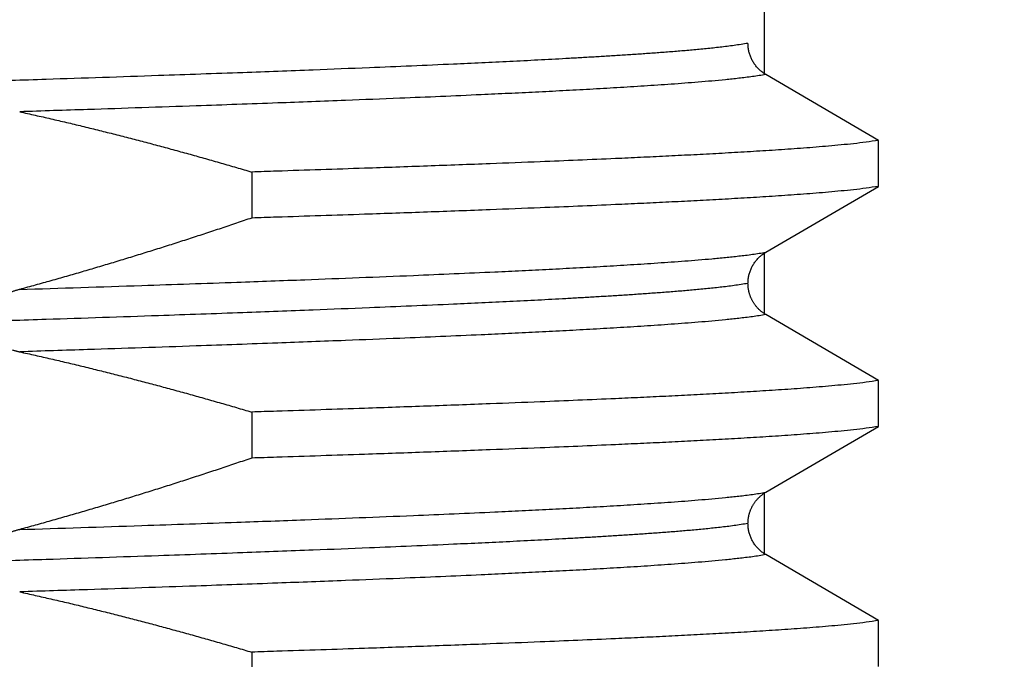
# Model space of a CAD drawing. Header units: millimetres. Extents: x 0 to 594, y 0 to 420.
# Tile 42 of 132: x 175.53 to 179.63, y 246.06 to 248.73. Entities that reach past the tile are written whole.
import ezdxf

# ---------------------------------------------------------------- set-up
doc = ezdxf.new("R2010")
doc.units = ezdxf.units.MM
doc.header["$LTSCALE"] = 0.257233
doc.layers.add('NoLayerName_001', color=7, linetype='Continuous')
doc.styles.get("Standard").update_dxf_attribs({"font": 'txt', "bigfont": 'extfont2'})
doc.dimstyles.get("Standard").update_dxf_attribs({"dimtxt": 2.5, "dimasz": 2.5, "dimexe": 1, "dimexo": 1, "dimtad": 1, "dimdec": 3, "dimzin": 0, "dimdsep": 46, "dimtxsty": 'Standard', "dimcen": 2.5, "dimadec": 3, "dimazin": 0, "dimtfac": 0.75, "dimtdec": 3, "dimtmove": 0, "dimatfit": 3, "dimfxl": 1, "dimarcsym": 0})

# ---------------------------------------------------------------- blocks, each defined once
blk = doc.blocks.new('_OPEN30')
at = {"color": 0, "linetype": 'ByBlock', "lineweight": -2}
for p, q in [((-1, 0.267949), (0, 0)), ((0, 0), (-1, -0.267949)), ((0, 0), (-1, 0))]:
    blk.add_line(p, q, dxfattribs=at)
blk = doc.blocks.new('*D67')
at = {"layer": 'Defpoints', "color": 0}
for p in [(160.6831, 275.3784), (160.6831, 237.7516), (185.6831, 237.7516)]:
    blk.add_point(p, dxfattribs=at)
at = {"layer": 'NoLayerName_001', "color": 0, "linetype": 'Continuous', "lineweight": 13}
for p, q in [((160.6831, 239.1658), (160.6831, 276.7927)), ((185.6831, 239.1658), (185.6831, 276.7927)), ((183.5618, 275.3784), (162.8045, 275.3784))]:
    blk.add_line(p, q, dxfattribs=at)
at = {"layer": 'NoLayerName_001', "color": 0, "lineweight": 13, "xscale": 2.121340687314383, "yscale": 2.121340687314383, "zscale": 2.121340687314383, "rotation": 180}
blk.add_blockref('_OPEN30', (160.6831, 275.3784), dxfattribs=at)
at = {"layer": 'NoLayerName_001', "color": 0, "lineweight": 13, "xscale": 2.121340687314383, "yscale": 2.121340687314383, "zscale": 2.121340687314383}
blk.add_blockref('_OPEN30', (185.6831, 275.3784), dxfattribs=at)
at = {"layer": 'NoLayerName_001', "color": 0, "lineweight": 13, "insert": (173.1831, 279.2676), "char_height": 4.949795, "attachment_point": 5}
blk.add_mtext('\\W0.8000;25', dxfattribs=at)

msp = doc.modelspace()

# ---------------------------------------------------------------- linework, layer by layer
at = {"layer": 'NoLayerName_001', "color": 7, "linetype": 'Continuous', "lineweight": 25}
for p, q in [((178.6331, 251.3516), (178.6331, 248.4967)), ((179.1093, 248.2224), (178.6401, 248.4967)), ((179.1093, 248.0307), (179.1093, 248.2224)), ((176.4997, 248.0906), (176.4997, 247.8989)), ((178.6401, 247.7565), (179.1093, 248.0307)), ((178.6331, 247.7565), (178.6331, 247.4967)), ((179.1093, 247.2224), (178.6401, 247.4967)), ((179.1093, 247.0307), (179.1093, 247.2224)), ((176.4997, 247.0906), (176.4997, 246.8989)), ((178.6401, 246.7565), (179.1093, 247.0307)), ((178.6331, 246.7565), (178.6331, 246.4967)), ((179.1093, 246.2224), (178.6401, 246.4967)), ((179.1093, 246.0307), (179.1093, 246.2224)), ((176.4997, 246.0906), (176.4997, 245.8989))]:
    msp.add_line(p, q, dxfattribs=at)
at = {"layer": 'NoLayerName_001', "color": 8, "linetype": 'Continuous', "lineweight": 25}
for points, knots in [([(178.566, 248.6266), (178.5468, 248.6236), (178.5083, 248.617), (178.4501, 248.6102), (178.3919, 248.604), (178.3337, 248.5985), (178.2753, 248.5935), (178.217, 248.589), (178.1586, 248.5847), (178.1002, 248.5806), (178.0418, 248.5768), (177.9834, 248.5731), (177.9249, 248.5696), (177.8665, 248.5662), (177.7886, 248.5618), (177.6912, 248.5566), (177.5743, 248.5507), (177.4573, 248.5451), (177.3209, 248.5388), (177.165, 248.532), (176.97, 248.5238), (176.7361, 248.5146), (176.4436, 248.5036), (176.0732, 248.4905), (175.7027, 248.478), (175.4491, 248.4699), (175.3516, 248.4668)], [0, 0, 0, 0, 0.058532, 0.117068, 0.175599, 0.234131, 0.292665, 0.351203, 0.40974, 0.468275, 0.526807, 0.585339, 0.643871, 0.702403, 0.760934, 0.877999, 0.995065, 1.11213, 1.229195, 1.404792, 1.580389, 1.814518, 2.10718, 2.458374, 2.926632, 3.219294, 3.219294, 3.219294, 3.219294]), ([(178.6401, 248.4967), (178.6215, 248.4937), (178.5843, 248.4874), (178.5281, 248.4808), (178.4719, 248.4748), (178.4156, 248.4695), (178.3592, 248.4647), (178.3028, 248.4603), (178.2464, 248.4561), (178.19, 248.4522), (178.1335, 248.4484), (178.0771, 248.4448), (178.0206, 248.4414), (177.9641, 248.4381), (177.8888, 248.4338), (177.7947, 248.4288), (177.6817, 248.423), (177.5687, 248.4176), (177.4369, 248.4115), (177.2862, 248.4048), (177.0978, 248.3969), (176.8717, 248.3879), (176.5891, 248.3773), (176.2311, 248.3645), (175.873, 248.3525), (175.628, 248.3447), (175.5338, 248.3416)], [0, 0, 0, 0, 0.056565, 0.113132, 0.169696, 0.22626, 0.282827, 0.339396, 0.395965, 0.452532, 0.509097, 0.565661, 0.622225, 0.678789, 0.735353, 0.848483, 0.961613, 1.074743, 1.187872, 1.357566, 1.52726, 1.753518, 2.036341, 2.375729, 2.828245, 3.111068, 3.111068, 3.111068, 3.111068]), ([(175.5338, 247.6014), (175.7034, 247.607), (176.005, 247.6166), (176.4007, 247.6303), (176.7021, 247.6413), (176.9471, 247.6507), (177.1543, 247.6591), (177.3427, 247.6671), (177.4934, 247.6739), (177.6252, 247.6801), (177.7382, 247.6857), (177.8324, 247.6906), (177.9077, 247.6947), (177.9641, 247.6979), (178.0206, 247.7012), (178.0771, 247.7047), (178.1335, 247.7082), (178.19, 247.712), (178.2464, 247.7159), (178.3028, 247.7201), (178.3592, 247.7245), (178.4156, 247.7293), (178.4719, 247.7347), (178.5281, 247.7407), (178.5843, 247.7472), (178.6215, 247.7536), (178.6401, 247.7565)], [0, 0, 0, 0, 0.509081, 0.905033, 1.187856, 1.414115, 1.640373, 1.810066, 1.97976, 2.09289, 2.20602, 2.31915, 2.375715, 2.432279, 2.488843, 2.545407, 2.601971, 2.658536, 2.715103, 2.771672, 2.828241, 2.884808, 2.941372, 2.997936, 3.054503, 3.111068, 3.111068, 3.111068, 3.111068]), ([(178.566, 247.6266), (178.5468, 247.6236), (178.5083, 247.617), (178.4501, 247.6102), (178.3919, 247.604), (178.3337, 247.5985), (178.2753, 247.5935), (178.217, 247.589), (178.1586, 247.5847), (178.1002, 247.5806), (178.0418, 247.5768), (177.9834, 247.5731), (177.9249, 247.5696), (177.8665, 247.5662), (177.7886, 247.5618), (177.6912, 247.5566), (177.5743, 247.5507), (177.4573, 247.5451), (177.3209, 247.5388), (177.165, 247.532), (176.97, 247.5238), (176.7361, 247.5146), (176.4436, 247.5036), (176.0731, 247.4905), (175.7026, 247.478), (175.4491, 247.4699), (175.3516, 247.4668)], [0, 0, 0, 0, 0.058533, 0.117068, 0.175599, 0.234131, 0.292666, 0.351204, 0.409741, 0.468276, 0.526809, 0.585341, 0.643872, 0.702404, 0.760936, 0.878001, 0.995067, 1.112133, 1.229198, 1.404795, 1.580393, 1.814522, 2.107185, 2.458379, 2.926639, 3.219301, 3.219301, 3.219301, 3.219301]), ([(178.6401, 247.4967), (178.6215, 247.4937), (178.5843, 247.4874), (178.5281, 247.4808), (178.4719, 247.4748), (178.4156, 247.4695), (178.3592, 247.4647), (178.3028, 247.4603), (178.2464, 247.4561), (178.19, 247.4522), (178.1335, 247.4484), (178.0771, 247.4448), (178.0206, 247.4414), (177.9641, 247.4381), (177.8888, 247.4338), (177.7947, 247.4288), (177.6817, 247.423), (177.5687, 247.4176), (177.4369, 247.4115), (177.2862, 247.4048), (177.0978, 247.3969), (176.8717, 247.3879), (176.5891, 247.3773), (176.2311, 247.3645), (175.873, 247.3525), (175.6281, 247.3447), (175.5338, 247.3416)], [0, 0, 0, 0, 0.056564, 0.113132, 0.169695, 0.226259, 0.282825, 0.339394, 0.395963, 0.452529, 0.509094, 0.565658, 0.622222, 0.678786, 0.735349, 0.848478, 0.961608, 1.074737, 1.187866, 1.357559, 1.527252, 1.753509, 2.03633, 2.375716, 2.82823, 3.111051, 3.111051, 3.111051, 3.111051]), ([(175.5338, 246.6014), (175.7034, 246.607), (176.005, 246.6166), (176.4007, 246.6303), (176.7022, 246.6413), (176.9471, 246.6507), (177.1543, 246.6591), (177.3427, 246.6671), (177.4934, 246.6739), (177.6252, 246.6801), (177.7382, 246.6857), (177.8324, 246.6906), (177.9077, 246.6947), (177.9641, 246.6979), (178.0206, 246.7012), (178.0771, 246.7047), (178.1335, 246.7082), (178.19, 246.712), (178.2464, 246.7159), (178.3028, 246.7201), (178.3592, 246.7245), (178.4156, 246.7293), (178.4719, 246.7346), (178.5281, 246.7407), (178.5843, 246.7472), (178.6215, 246.7536), (178.6401, 246.7565)], [0, 0, 0, 0, 0.509078, 0.905028, 1.187849, 1.414107, 1.640364, 1.810056, 1.979749, 2.092878, 2.206008, 2.319137, 2.375701, 2.432265, 2.488829, 2.545392, 2.601956, 2.658521, 2.715088, 2.771656, 2.828225, 2.884792, 2.941356, 2.997919, 3.054486, 3.11105, 3.11105, 3.11105, 3.11105]), ([(178.566, 246.6266), (178.5467, 246.6236), (178.5083, 246.617), (178.4501, 246.6102), (178.3919, 246.604), (178.3336, 246.5985), (178.2753, 246.5935), (178.217, 246.589), (178.1586, 246.5847), (178.1002, 246.5806), (178.0418, 246.5768), (177.9834, 246.5731), (177.9249, 246.5696), (177.8665, 246.5662), (177.7886, 246.5618), (177.6912, 246.5566), (177.5743, 246.5507), (177.4573, 246.5451), (177.3209, 246.5388), (177.165, 246.532), (176.97, 246.5238), (176.7361, 246.5146), (176.4436, 246.5036), (176.0731, 246.4905), (175.7026, 246.478), (175.4491, 246.4699), (175.3516, 246.4668)], [0, 0, 0, 0, 0.058532, 0.117068, 0.175599, 0.23413, 0.292665, 0.351203, 0.40974, 0.468274, 0.526807, 0.585339, 0.643871, 0.702402, 0.760934, 0.877999, 0.995065, 1.11213, 1.229195, 1.404792, 1.580389, 1.814518, 2.10718, 2.458373, 2.926632, 3.219293, 3.219293, 3.219293, 3.219293]), ([(178.6401, 246.4967), (178.6215, 246.4937), (178.5843, 246.4874), (178.5281, 246.4808), (178.4719, 246.4748), (178.4156, 246.4695), (178.3592, 246.4647), (178.3028, 246.4603), (178.2464, 246.4561), (178.19, 246.4522), (178.1335, 246.4484), (178.0771, 246.4448), (178.0206, 246.4414), (177.9641, 246.4381), (177.8888, 246.4338), (177.7947, 246.4288), (177.6817, 246.423), (177.5687, 246.4176), (177.4369, 246.4115), (177.2862, 246.4048), (177.0978, 246.3969), (176.8717, 246.3879), (176.5891, 246.3773), (176.2311, 246.3645), (175.873, 246.3525), (175.6281, 246.3447), (175.5338, 246.3416)], [0, 0, 0, 0, 0.056565, 0.113132, 0.169695, 0.226259, 0.282825, 0.339395, 0.395963, 0.45253, 0.509095, 0.565659, 0.622222, 0.678786, 0.73535, 0.848479, 0.961608, 1.074738, 1.187867, 1.35756, 1.527253, 1.75351, 2.036332, 2.375718, 2.828232, 3.111054, 3.111054, 3.111054, 3.111054])]:
    msp.add_open_spline(points, degree=3, knots=knots, dxfattribs=at)
at = {"layer": 'NoLayerName_001', "color": 7, "linetype": 'Continuous', "lineweight": 25}
for points, knots in [([(178.6401, 248.4967), (178.6379, 248.498), (178.6335, 248.5007), (178.6271, 248.5052), (178.621, 248.51), (178.615, 248.5151), (178.6094, 248.5205), (178.604, 248.5262), (178.599, 248.5322), (178.5942, 248.5385), (178.5898, 248.545), (178.5857, 248.5517), (178.582, 248.5587), (178.5787, 248.5658), (178.5757, 248.5731), (178.5732, 248.5805), (178.571, 248.5881), (178.5692, 248.5957), (178.5678, 248.6034), (178.5668, 248.6111), (178.5661, 248.6189), (178.5661, 248.624), (178.566, 248.6266)], [0, 0, 0, 0, 0.0077532, 0.0155314, 0.0233322, 0.0311523, 0.0389881, 0.046836, 0.0546921, 0.0625532, 0.0704162, 0.0782791, 0.0861408, 0.094001, 0.1018584, 0.1097108, 0.1175555, 0.1253889, 0.1332077, 0.141008, 0.1487865, 0.1565399, 0.1565399, 0.1565399, 0.1565399]), ([(175.5338, 248.3416), (175.5555, 248.3368), (175.5988, 248.3272), (175.6637, 248.3124), (175.7285, 248.2973), (175.7932, 248.2818), (175.8578, 248.2659), (175.9224, 248.2498), (175.9869, 248.2333), (176.0513, 248.2165), (176.1156, 248.1994), (176.1798, 248.182), (176.244, 248.1643), (176.308, 248.1463), (176.372, 248.128), (176.4359, 248.1095), (176.4785, 248.0969), (176.4997, 248.0906)], [0, 0, 0, 0, 0.0665349, 0.1330737, 0.1996163, 0.2661624, 0.3327115, 0.3992632, 0.4658168, 0.5323716, 0.5989268, 0.6654816, 0.732035, 0.7985859, 0.8651332, 0.9316757, 0.9982121, 0.9982121, 0.9982121, 0.9982121]), ([(179.1093, 248.2224), (179.092, 248.2199), (179.0576, 248.2144), (179.0056, 248.2085), (178.9537, 248.2032), (178.9016, 248.1984), (178.8495, 248.194), (178.7974, 248.19), (178.7453, 248.1862), (178.6931, 248.1826), (178.6409, 248.1792), (178.5888, 248.176), (178.5366, 248.1729), (178.4844, 248.1698), (178.4148, 248.166), (178.3278, 248.1614), (178.2234, 248.1561), (178.119, 248.1511), (177.9972, 248.1456), (177.8579, 248.1395), (177.6838, 248.1324), (177.4749, 248.1242), (177.2311, 248.1152), (176.9351, 248.1048), (176.6913, 248.0968), (176.5346, 248.0918), (176.4997, 248.0906)], [0, 0, 0, 0, 0.052271, 0.104543, 0.156813, 0.209084, 0.261357, 0.313631, 0.365904, 0.418176, 0.470446, 0.522717, 0.574987, 0.627258, 0.679528, 0.78407, 0.888612, 0.993154, 1.097695, 1.254507, 1.411319, 1.620402, 1.881755, 2.143109, 2.509004, 2.613545, 2.613545, 2.613545, 2.613545]), ([(179.1093, 248.0307), (179.092, 248.0282), (179.0576, 248.0227), (179.0056, 248.0168), (178.9537, 248.0115), (178.9016, 248.0067), (178.8495, 248.0023), (178.7974, 247.9983), (178.7453, 247.9945), (178.6931, 247.9909), (178.6409, 247.9875), (178.5888, 247.9843), (178.5366, 247.9811), (178.4844, 247.9781), (178.4148, 247.9743), (178.3278, 247.9696), (178.2234, 247.9644), (178.119, 247.9594), (177.9972, 247.9539), (177.8579, 247.9478), (177.6838, 247.9407), (177.4749, 247.9325), (177.2311, 247.9235), (176.9351, 247.9131), (176.6913, 247.9051), (176.5346, 247.9001), (176.4997, 247.8989)], [0, 0, 0, 0, 0.052271, 0.104543, 0.156813, 0.209084, 0.261357, 0.313631, 0.365904, 0.418176, 0.470446, 0.522717, 0.574987, 0.627258, 0.679528, 0.78407, 0.888612, 0.993154, 1.097695, 1.254507, 1.411319, 1.620402, 1.881755, 2.143109, 2.509004, 2.613545, 2.613545, 2.613545, 2.613545]), ([(176.4997, 247.8989), (176.4785, 247.8917), (176.436, 247.8772), (176.3721, 247.8558), (176.3081, 247.8347), (176.244, 247.8137), (176.1799, 247.793), (176.1156, 247.7726), (176.0513, 247.7524), (175.9869, 247.7326), (175.9225, 247.7129), (175.8579, 247.6936), (175.7933, 247.6746), (175.7285, 247.6558), (175.6637, 247.6374), (175.5988, 247.6192), (175.5555, 247.6074), (175.5338, 247.6014)], [0, 0, 0, 0, 0.067383, 0.13477, 0.202162, 0.269556, 0.336952, 0.404349, 0.471747, 0.539144, 0.60654, 0.673934, 0.741327, 0.808717, 0.876104, 0.943489, 1.01087, 1.01087, 1.01087, 1.01087]), ([(178.566, 247.6265), (178.5661, 247.6291), (178.5661, 247.6343), (178.5668, 247.642), (178.5678, 247.6498), (178.5692, 247.6575), (178.571, 247.6651), (178.5732, 247.6726), (178.5757, 247.6801), (178.5787, 247.6873), (178.582, 247.6945), (178.5857, 247.7014), (178.5898, 247.7081), (178.5942, 247.7147), (178.599, 247.7209), (178.604, 247.7269), (178.6094, 247.7326), (178.615, 247.7381), (178.621, 247.7432), (178.6271, 247.748), (178.6335, 247.7525), (178.6379, 247.7551), (178.6401, 247.7565)], [0, 0, 0, 0, 0.0077536, 0.0155322, 0.0233328, 0.0311516, 0.0389849, 0.0468292, 0.0546811, 0.0625377, 0.0703971, 0.0782581, 0.0861205, 0.0939831, 0.101844, 0.1097002, 0.1175482, 0.1253844, 0.1332048, 0.1410059, 0.1487844, 0.1565377, 0.1565377, 0.1565377, 0.1565377]), ([(175.5338, 247.6014), (175.5319, 247.6009), (175.5281, 247.5999), (175.5224, 247.5982), (175.5166, 247.5965), (175.511, 247.5948), (175.5053, 247.5929), (175.4996, 247.5911), (175.494, 247.5891), (175.4884, 247.5871), (175.4828, 247.585), (175.4772, 247.5829), (175.4717, 247.5807), (175.4662, 247.5784), (175.4607, 247.5761), (175.4552, 247.5736), (175.4498, 247.5711), (175.4445, 247.5685), (175.4392, 247.5659), (175.4339, 247.5631), (175.4286, 247.5602), (175.4235, 247.5573), (175.4184, 247.5542), (175.4133, 247.551), (175.4083, 247.5477), (175.4035, 247.5443), (175.3986, 247.5408), (175.3939, 247.5372), (175.3893, 247.5334), (175.3849, 247.5294), (175.3806, 247.5253), (175.3764, 247.521), (175.3724, 247.5166), (175.3687, 247.5119), (175.3652, 247.5071), (175.362, 247.502), (175.3591, 247.4967), (175.3566, 247.4913), (175.3545, 247.4856), (175.3535, 247.4817), (175.353, 247.4798)], [0, 0, 0, 0, 0.0059555, 0.0119115, 0.0178679, 0.0238248, 0.0297821, 0.03574, 0.0416985, 0.0476579, 0.0536184, 0.0595803, 0.0655437, 0.0715079, 0.0774721, 0.0834356, 0.0893981, 0.0953593, 0.1013191, 0.1072776, 0.1132353, 0.1191928, 0.1251506, 0.1311084, 0.1370662, 0.1430246, 0.1489851, 0.1549486, 0.1609128, 0.1668754, 0.1728365, 0.1787977, 0.1847612, 0.1907257, 0.1966927, 0.2026696, 0.2086698, 0.2147024, 0.2207408, 0.2267583, 0.2267583, 0.2267583, 0.2267583]), ([(178.6401, 247.4967), (178.6386, 247.4976), (178.6357, 247.4993), (178.6313, 247.5022), (178.6271, 247.5052), (178.623, 247.5083), (178.619, 247.5116), (178.6151, 247.515), (178.6114, 247.5185), (178.6077, 247.5222), (178.6042, 247.526), (178.6008, 247.5299), (178.5976, 247.534), (178.5945, 247.5381), (178.5916, 247.5424), (178.5887, 247.5467), (178.5861, 247.5511), (178.5836, 247.5557), (178.5813, 247.5603), (178.5791, 247.565), (178.5771, 247.5697), (178.5752, 247.5745), (178.5735, 247.5794), (178.572, 247.5844), (178.5706, 247.5894), (178.5694, 247.5944), (178.5684, 247.5995), (178.5675, 247.6046), (178.5669, 247.6097), (178.5664, 247.6148), (178.5661, 247.62), (178.5661, 247.6234), (178.566, 247.6252)], [0, 0, 0, 0, 0.0051573, 0.01032, 0.0154872, 0.0206578, 0.0258308, 0.0310049, 0.0361792, 0.0413525, 0.0465244, 0.0516951, 0.0568646, 0.0620329, 0.0672001, 0.0723662, 0.0775314, 0.0826958, 0.0878602, 0.0930255, 0.0981922, 0.1033608, 0.1085317, 0.113705, 0.1188809, 0.1240583, 0.1292351, 0.1344097, 0.1395807, 0.1447472, 0.1499087, 0.1550652, 0.1550652, 0.1550652, 0.1550652]), ([(175.5033, 247.3492), (175.505, 247.3487), (175.5083, 247.3478), (175.5134, 247.3465), (175.5185, 247.3452), (175.5236, 247.3439), (175.5287, 247.3427), (175.5321, 247.342), (175.5338, 247.3416)], [0, 0, 0, 0, 0.00524959, 0.0104991, 0.01574832, 0.02099701, 0.02624486, 0.03149156, 0.03149156, 0.03149156, 0.03149156]), ([(175.5338, 247.3416), (175.5555, 247.3368), (175.5988, 247.3272), (175.6637, 247.3124), (175.7285, 247.2973), (175.7932, 247.2818), (175.8578, 247.2659), (175.9224, 247.2498), (175.9869, 247.2333), (176.0513, 247.2165), (176.1156, 247.1994), (176.1798, 247.182), (176.244, 247.1643), (176.308, 247.1463), (176.372, 247.128), (176.4359, 247.1095), (176.4785, 247.0969), (176.4997, 247.0906)], [0, 0, 0, 0, 0.0665344, 0.1330728, 0.199615, 0.2661606, 0.3327093, 0.3992605, 0.4658136, 0.532368, 0.5989228, 0.6654771, 0.7320301, 0.7985806, 0.8651274, 0.9316695, 0.9982054, 0.9982054, 0.9982054, 0.9982054]), ([(179.1093, 247.2224), (179.092, 247.2199), (179.0576, 247.2144), (179.0056, 247.2085), (178.9537, 247.2032), (178.9016, 247.1984), (178.8495, 247.194), (178.7974, 247.19), (178.7453, 247.1862), (178.6931, 247.1826), (178.6409, 247.1792), (178.5888, 247.176), (178.5366, 247.1729), (178.4844, 247.1698), (178.4148, 247.166), (178.3278, 247.1614), (178.2234, 247.1561), (178.119, 247.1511), (177.9972, 247.1456), (177.8579, 247.1395), (177.6838, 247.1324), (177.4749, 247.1242), (177.2311, 247.1152), (176.9351, 247.1048), (176.6913, 247.0968), (176.5346, 247.0918), (176.4997, 247.0906)], [0, 0, 0, 0, 0.052271, 0.104543, 0.156813, 0.209084, 0.261357, 0.313631, 0.365904, 0.418176, 0.470446, 0.522717, 0.574987, 0.627258, 0.679528, 0.78407, 0.888612, 0.993154, 1.097695, 1.254507, 1.411319, 1.620402, 1.881755, 2.143109, 2.509004, 2.613545, 2.613545, 2.613545, 2.613545]), ([(179.1093, 247.0307), (179.092, 247.0282), (179.0576, 247.0227), (179.0056, 247.0168), (178.9537, 247.0115), (178.9016, 247.0067), (178.8495, 247.0023), (178.7974, 246.9983), (178.7453, 246.9945), (178.6931, 246.9909), (178.6409, 246.9875), (178.5888, 246.9843), (178.5366, 246.9811), (178.4844, 246.9781), (178.4148, 246.9743), (178.3278, 246.9696), (178.2234, 246.9644), (178.119, 246.9594), (177.9972, 246.9539), (177.8579, 246.9478), (177.6838, 246.9407), (177.4749, 246.9325), (177.2311, 246.9235), (176.9351, 246.9131), (176.6913, 246.9051), (176.5346, 246.9001), (176.4997, 246.8989)], [0, 0, 0, 0, 0.052271, 0.104543, 0.156813, 0.209084, 0.261357, 0.313631, 0.365904, 0.418176, 0.470446, 0.522717, 0.574987, 0.627258, 0.679528, 0.78407, 0.888612, 0.993154, 1.097695, 1.254507, 1.411319, 1.620402, 1.881755, 2.143109, 2.509004, 2.613545, 2.613545, 2.613545, 2.613545]), ([(176.4997, 246.8989), (176.4785, 246.8917), (176.436, 246.8772), (176.3721, 246.8558), (176.3081, 246.8347), (176.244, 246.8137), (176.1799, 246.793), (176.1157, 246.7726), (176.0513, 246.7524), (175.9869, 246.7326), (175.9225, 246.7129), (175.8579, 246.6936), (175.7933, 246.6746), (175.7285, 246.6558), (175.6637, 246.6374), (175.5988, 246.6192), (175.5555, 246.6074), (175.5338, 246.6014)], [0, 0, 0, 0, 0.067382, 0.134769, 0.20216, 0.269554, 0.336949, 0.404346, 0.471742, 0.539139, 0.606534, 0.673928, 0.74132, 0.808709, 0.876096, 0.94348, 1.010861, 1.010861, 1.010861, 1.010861]), ([(178.566, 246.628), (178.5661, 246.6297), (178.5661, 246.6332), (178.5664, 246.6383), (178.5669, 246.6435), (178.5676, 246.6486), (178.5684, 246.6537), (178.5694, 246.6588), (178.5706, 246.6638), (178.572, 246.6688), (178.5735, 246.6737), (178.5752, 246.6786), (178.5771, 246.6834), (178.5791, 246.6882), (178.5813, 246.6929), (178.5836, 246.6975), (178.5861, 246.702), (178.5887, 246.7065), (178.5916, 246.7108), (178.5945, 246.715), (178.5976, 246.7192), (178.6008, 246.7232), (178.6042, 246.7271), (178.6077, 246.7309), (178.6114, 246.7346), (178.6151, 246.7382), (178.619, 246.7416), (178.623, 246.7449), (178.6271, 246.748), (178.6313, 246.751), (178.6357, 246.7538), (178.6386, 246.7556), (178.6401, 246.7565)], [0, 0, 0, 0, 0.0051566, 0.0103181, 0.0154846, 0.0206556, 0.02583, 0.0310065, 0.0361836, 0.0413592, 0.0465323, 0.051703, 0.0568716, 0.0620384, 0.0672038, 0.0723684, 0.0775329, 0.0826981, 0.0878643, 0.0930315, 0.0981998, 0.1033692, 0.1085398, 0.1137116, 0.1188848, 0.124059, 0.1292331, 0.1344061, 0.1395767, 0.1447439, 0.1499066, 0.1550639, 0.1550639, 0.1550639, 0.1550639]), ([(178.6401, 246.4967), (178.6379, 246.498), (178.6335, 246.5007), (178.6272, 246.5051), (178.621, 246.5099), (178.6152, 246.515), (178.6095, 246.5204), (178.6042, 246.5261), (178.5991, 246.532), (178.5944, 246.5382), (178.59, 246.5447), (178.5859, 246.5514), (178.5822, 246.5583), (178.5789, 246.5654), (178.5759, 246.5726), (178.5733, 246.58), (178.5711, 246.5875), (178.5692, 246.595), (178.5678, 246.6027), (178.5668, 246.6104), (178.5661, 246.6181), (178.5661, 246.6232), (178.566, 246.6258)], [0, 0, 0, 0, 0.0077119, 0.0154472, 0.0232042, 0.0309802, 0.0387721, 0.0465766, 0.0543905, 0.0622107, 0.0700345, 0.0778597, 0.0856852, 0.0935095, 0.1013304, 0.1091452, 0.1169507, 0.1247435, 0.1325203, 0.1402779, 0.1480137, 0.1557257, 0.1557257, 0.1557257, 0.1557257]), ([(175.5338, 246.6014), (175.5319, 246.6009), (175.5281, 246.5999), (175.5224, 246.5982), (175.5167, 246.5965), (175.511, 246.5948), (175.5053, 246.5929), (175.4996, 246.5911), (175.494, 246.5891), (175.4884, 246.5871), (175.4828, 246.585), (175.4772, 246.5829), (175.4717, 246.5807), (175.4662, 246.5784), (175.4607, 246.5761), (175.4552, 246.5736), (175.4498, 246.5711), (175.4445, 246.5685), (175.4391, 246.5658), (175.4339, 246.5631), (175.4286, 246.5602), (175.4235, 246.5572), (175.4184, 246.5542), (175.4133, 246.551), (175.4083, 246.5477), (175.4034, 246.5443), (175.3986, 246.5408), (175.3939, 246.5371), (175.3893, 246.5333), (175.3849, 246.5294), (175.3805, 246.5253), (175.3764, 246.521), (175.3724, 246.5165), (175.3687, 246.5119), (175.3652, 246.507), (175.362, 246.502), (175.3591, 246.4967), (175.3566, 246.4912), (175.3545, 246.4856), (175.3535, 246.4817), (175.353, 246.4797)], [0, 0, 0, 0, 0.0059565, 0.0119136, 0.0178712, 0.0238291, 0.0297875, 0.0357465, 0.0417061, 0.0476666, 0.0536282, 0.0595912, 0.0655557, 0.0715209, 0.0774862, 0.0834509, 0.0894145, 0.0953767, 0.1013376, 0.1072972, 0.113256, 0.1192146, 0.1251735, 0.1311324, 0.1370913, 0.1430509, 0.1490124, 0.1549769, 0.160942, 0.1669058, 0.172868, 0.1788304, 0.1847952, 0.1907611, 0.1967294, 0.2027073, 0.2087082, 0.2147415, 0.2207806, 0.2267991, 0.2267991, 0.2267991, 0.2267991]), ([(175.5338, 246.3416), (175.5555, 246.3368), (175.5988, 246.3272), (175.6637, 246.3124), (175.7285, 246.2973), (175.7932, 246.2818), (175.8578, 246.2659), (175.9224, 246.2498), (175.9869, 246.2333), (176.0513, 246.2165), (176.1156, 246.1994), (176.1798, 246.182), (176.244, 246.1643), (176.308, 246.1463), (176.372, 246.128), (176.4359, 246.1095), (176.4785, 246.0969), (176.4997, 246.0906)], [0, 0, 0, 0, 0.066535, 0.1330739, 0.1996166, 0.2661628, 0.332712, 0.3992638, 0.4658174, 0.5323723, 0.5989277, 0.6654826, 0.732036, 0.7985871, 0.8651345, 0.9316771, 0.9982135, 0.9982135, 0.9982135, 0.9982135]), ([(179.1093, 246.2224), (179.092, 246.2199), (179.0576, 246.2144), (179.0056, 246.2085), (178.9537, 246.2032), (178.9016, 246.1984), (178.8495, 246.194), (178.7974, 246.19), (178.7453, 246.1862), (178.6931, 246.1826), (178.6409, 246.1792), (178.5888, 246.176), (178.5366, 246.1729), (178.4844, 246.1698), (178.4148, 246.166), (178.3278, 246.1614), (178.2234, 246.1561), (178.119, 246.1511), (177.9972, 246.1456), (177.8579, 246.1395), (177.6838, 246.1324), (177.4749, 246.1242), (177.2311, 246.1152), (176.9351, 246.1048), (176.6913, 246.0968), (176.5346, 246.0918), (176.4997, 246.0906)], [0, 0, 0, 0, 0.052271, 0.104543, 0.156813, 0.209084, 0.261357, 0.313631, 0.365904, 0.418176, 0.470446, 0.522717, 0.574987, 0.627258, 0.679528, 0.78407, 0.888612, 0.993154, 1.097695, 1.254507, 1.411319, 1.620402, 1.881755, 2.143109, 2.509004, 2.613545, 2.613545, 2.613545, 2.613545])]:
    msp.add_open_spline(points, degree=3, knots=knots, dxfattribs=at)

# ---------------------------------------------------------------- dimensions: what is measured, and where the dimension line sits
at = {"layer": 'NoLayerName_001', "color": 3, "linetype": 'Continuous', "lineweight": 13}
dim = msp.add_linear_dim(base=(160.6831, 275.3784), p1=(185.6831, 237.7516), p2=(160.6831, 237.7516), angle=180, text='\\W0.8000;<>', dimstyle='Standard', override={"dimtxt": 4.949795, "dimasz": 2.121341, "dimexe": 1.414227, "dimexo": 1.414227, "dimgap": 1.414227, "dimzin": 8, "dimblk": 'OPEN30', "dimclrd": 0, "dimclre": 0, "dimclrt": 0, "dimtp": 0, "dimtm": 0, "dimlwd": 13, "dimlwe": 13}, dxfattribs=at)
dim.commit()
dim.dimension.update_dxf_attribs({"geometry": '*D67', "text_midpoint": (173.1831, 275.3784), "dimtype": 160})

doc.saveas('drawing.dxf')
